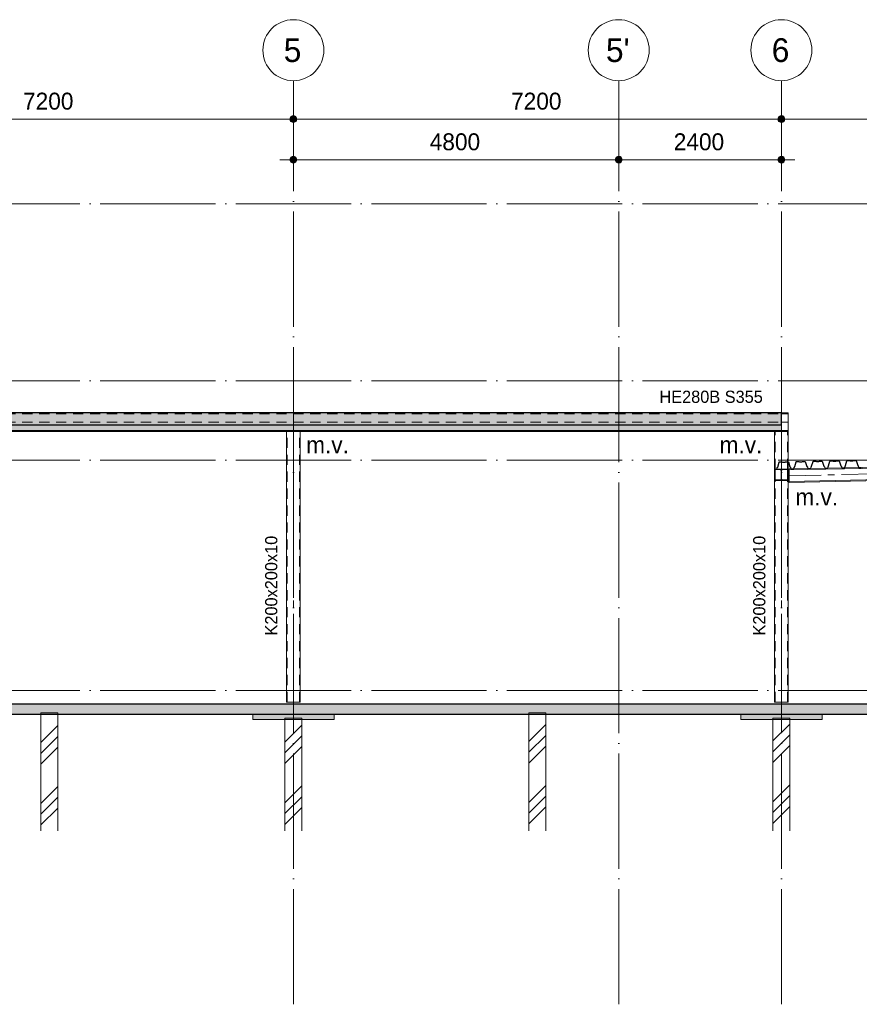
# Model space of a CAD drawing. Header units: millimetres. Extents: x 4517 to 474157, y -4632 to 9900.
# Tile 13 of 114: x 132945 to 145332, y -4632 to 9900. Entities that reach past the tile are written whole.
import ezdxf

# ---------------------------------------------------------------- set-up
doc = ezdxf.new("R2010")
doc.units = ezdxf.units.MM
for name, pattern in [('WSP_hartlijn', [800, 500, -100, 100, -100]), ('WSP_hhidden', [250, 150, -100]), ('WSP_stramienlijn', [2000, 1700, -150, 0, -150])]:
    doc.linetypes.add(name, pattern=pattern)
for name, color, linetype, lineweight in [('00_algemeen - hartlijn', 7, 'WSP_hartlijn', 13), ('00_algemeen - hhidden - 0_13mm', 7, 'WSP_hhidden', 13), ('00_maatvoering', 8, 'Continuous', 13), ('00_maatvoering-100', 8, 'Continuous', 13), ('00_text', 7, 'Continuous', 13), ('07_stramien', 4, 'Continuous', 13), ('07_stramien - levels', 7, 'Continuous', 13), ('16_funderingsconstructies', 2, 'Continuous', 18), ('17_paalfunderingen - prefab', 2, 'Continuous', 18), ('23_vloeren', 2, 'Continuous', 18), ('23_vloeren - hatch', 1, 'Continuous', 18), ('23_vloeren -cut-', 3, 'Continuous', 25), ('28_hoofddraagconstructies - kolommen en liggers', 1, 'Continuous', 13), ('28_hoofddraagconstructies - kolommen en liggers - staal', 1, 'Continuous', 13), ('28_hoofddraagconstructies - kolommen en liggers - staal -cut-', 2, 'Continuous', 13), ('28_hoofddraagconstructies - tags', 7, 'Continuous', 18)]:
    doc.layers.add(name, color=color, linetype=linetype, lineweight=lineweight)
doc.layers.add('16_funderingsconstructies - voeten en balken', color=2, linetype='Continuous')
doc.styles.add('Revittext', font='txt', dxfattribs={"height": 250})
doc.styles.add('Revittext_1', font='txt', dxfattribs={"height": 180})
doc.styles.add('Revittext_2', font='txt', dxfattribs={"height": 350})
doc.dimstyles.new('WSP_25_-_transparant', dxfattribs={"dimscale": 304.8, "dimtxt": 252.223969, "dimasz": 1.312336, "dimexe": 0.656168, "dimexo": 0.0625, "dimgap": 0.213255, "dimtad": 1, "dimdec": 0, "dimzin": 0, "dimdsep": 46, "dimtxsty": 'Revittext', "dimblk1": 'DOTSMALL', "dimblk2": 'DOTSMALL', "dimsah": 1, "dimcen": 0.09, "dimdle": 0.656168, "dimazin": 0, "dimtfac": 1, "dimtdec": 4, "dimtix": 1, "dimtmove": 0, "dimatfit": 3, "dimfxl": 0.656168, "dimfxlon": 1, "dimtvp": 1, "dimtolj": 1, "dimtzin": 0, "dimarcsym": 2})
pattern_1 = [(45, (12053.6, 0), (-449.013, 449.013), []), (45, (12212.33, 0), (0, 898.026), []), (45, (11894.83, 0), (0, 898.026), [])]

# ---------------------------------------------------------------- blocks, each defined once
blk = doc.blocks.new('28_WSP_SC_staal - RHS v18-0 - SHSH 200x200x10 - S275-1336496-as C')
at = {"layer": '00_algemeen - hartlijn'}
blk.add_line((19400, -170), (19400, 3820), dxfattribs=at)
at = {"layer": '00_algemeen - hhidden - 0_13mm'}
for p, q in [((19310, -170), (19310, 3820)), ((19490, -170), (19490, 3820))]:
    blk.add_line(p, q, dxfattribs=at)
blk = doc.blocks.new('28_WSP_SF_staal - HE v21-0 - HE180A-1335507-as C')
at = {"layer": '28_hoofddraagconstructies - kolommen en liggers', "linetype": 'WSP_hhidden'}
blk.add_hatch(color=256, dxfattribs=at).paths.add_polyline_path([(40936, 3097), (41090, 3097), (41090, 3107), (41018, 3107), (41007, 3111), (41003, 3122), (41003, 3244), (41007, 3254), (41018, 3259), (41090, 3259), (41090, 3268), (40910, 3268), (40910, 3259), (40982, 3259), (40993, 3254), (40997, 3244), (40997, 3122), (40993, 3111), (40982, 3107), (40910, 3107), (40910, 3097)])
at = {"layer": '28_hoofddraagconstructies - kolommen en liggers - staal -cut-'}
for p, q in [((41090, 3268), (40910, 3268)), ((40910, 3268), (40910, 3259)), ((40910, 3259), (40982, 3259)), ((40997, 3244), (40997, 3122)), ((41003, 3122), (41003, 3244)), ((41018, 3259), (41090, 3259)), ((41090, 3259), (41090, 3268)), ((40982, 3107), (40910, 3107)), ((40910, 3107), (40910, 3097)), ((40910, 3097), (41090, 3097)), ((41090, 3107), (41018, 3107)), ((41090, 3097), (41090, 3107))]:
    blk.add_line(p, q, dxfattribs=at)
for centre, start, end in [((40982, 3244), 0, 90), ((41018, 3244), 90, 180), ((40982, 3122), 270, 0), ((41018, 3122), 180, 270)]:
    blk.add_arc(centre, 15, start, end, dxfattribs=at)
blk = doc.blocks.new('Floors 2 - Floors 2-1337732-as C')
at = {"layer": '23_vloeren - hatch', "linetype": 'WSP_hhidden', "lineweight": 13}
blk.add_hatch(color=256, dxfattribs=at).paths.add_polyline_path([(25017, 3838), (41000, 3838), (41000, 3920), (9800, 3920), (9800, 3838), (24638, 3838)])
at = {"layer": '23_vloeren'}
for p, q in [((41000, 3838), (9800, 3838)), ((41000, 3920), (41000, 3838))]:
    blk.add_line(p, q, dxfattribs=at)
blk = doc.blocks.new('28_WSP_SC_staal - RHS v18-0 - SHSH 200x200x10 - S275-V24-as C')
at = {"layer": '00_algemeen - hartlijn'}
for p, q in [((41000, 3268), (41000, 3820)), ((41000, -170), (41000, 3097))]:
    blk.add_line(p, q, dxfattribs=at)
at = {"layer": '00_algemeen - hhidden - 0_13mm'}
for p, q in [((40910, 3268), (40910, 3820)), ((41090, 3268), (41090, 3820)), ((40910, 3107), (40910, 3259)), ((41090, 3107), (41090, 3259)), ((40910, -170), (40910, 3097)), ((41090, -170), (41090, 3097))]:
    blk.add_line(p, q, dxfattribs=at)
at = {"layer": '28_hoofddraagconstructies - kolommen en liggers', "linetype": 'WSP_hhidden'}
blk.add_line((41000, 3097), (41000, 3268), dxfattribs=at)
blk = doc.blocks.new('17_WSP_FD_prefab - fundatiepaal v18-0 - 250x250-V29-as C')
at = {"layer": '16_funderingsconstructies', "lineweight": 13}
h = blk.add_hatch(dxfattribs=at)
h.set_pattern_fill('FP_1', color=50, style=0, pattern_type=2)
h.set_pattern_definition(pattern_1)
h.paths.add_polyline_path([(30325, -2073), (30325, -350), (30075, -350), (30075, -2073)])
at = {"layer": '16_funderingsconstructies', "color": 135, "lineweight": 13}
for p, q in [((30325, -330), (30075, -330)), ((30075, -330), (30075, -350)), ((30325, -350), (30325, -330))]:
    blk.add_line(p, q, dxfattribs=at)
at = {"layer": '17_paalfunderingen - prefab', "color": 55}
for p, q in [((30075, -350), (30075, -2073)), ((30325, -2073), (30325, -350))]:
    blk.add_line(p, q, dxfattribs=at)
blk = doc.blocks.new('17_WSP_FD_prefab - fundatiepaal v18-0 - 250x250-V30-as C')
at = {"layer": '16_funderingsconstructies', "lineweight": 13}
h = blk.add_hatch(dxfattribs=at)
h.set_pattern_fill('FP_1', color=50, style=0, pattern_type=2)
h.set_pattern_definition(pattern_1)
h.paths.add_polyline_path([(33925, -2073), (33925, -430), (33675, -430), (33675, -2073)])
at = {"layer": '16_funderingsconstructies', "color": 135, "lineweight": 13}
for p, q in [((33925, -410), (33675, -410)), ((33675, -410), (33675, -430)), ((33925, -430), (33925, -410))]:
    blk.add_line(p, q, dxfattribs=at)
at = {"layer": '17_paalfunderingen - prefab', "color": 55}
for p, q in [((33675, -430), (33675, -2073)), ((33925, -2073), (33925, -430))]:
    blk.add_line(p, q, dxfattribs=at)
blk = doc.blocks.new('17_WSP_FD_prefab - fundatiepaal v18-0 - 250x250-V31-as C')
at = {"layer": '16_funderingsconstructies', "lineweight": 13}
h = blk.add_hatch(dxfattribs=at)
h.set_pattern_fill('FP_1', color=50, style=0, pattern_type=2)
h.set_pattern_definition(pattern_1)
h.paths.add_polyline_path([(37525, -2073), (37525, -350), (37275, -350), (37275, -2073)])
at = {"layer": '16_funderingsconstructies', "color": 135, "lineweight": 13}
for p, q in [((37525, -330), (37275, -330)), ((37275, -330), (37275, -350)), ((37525, -350), (37525, -330))]:
    blk.add_line(p, q, dxfattribs=at)
at = {"layer": '17_paalfunderingen - prefab', "color": 55}
for p, q in [((37275, -350), (37275, -2073)), ((37525, -2073), (37525, -350))]:
    blk.add_line(p, q, dxfattribs=at)
blk = doc.blocks.new('17_WSP_FD_prefab - fundatiepaal v18-0 - 250x250-V32-as C')
at = {"layer": '16_funderingsconstructies', "lineweight": 13}
h = blk.add_hatch(dxfattribs=at)
h.set_pattern_fill('FP_1', color=50, style=0, pattern_type=2)
h.set_pattern_definition(pattern_1)
h.paths.add_polyline_path([(40875, -2073), (41125, -2073), (41125, -430), (40875, -430), (40875, -561)])
at = {"layer": '16_funderingsconstructies', "color": 135, "lineweight": 13}
for p, q in [((41125, -410), (40875, -410)), ((40875, -410), (40875, -430)), ((41125, -430), (41125, -410))]:
    blk.add_line(p, q, dxfattribs=at)
at = {"layer": '17_paalfunderingen - prefab', "color": 55}
for p, q in [((40875, -430), (40875, -2073)), ((41125, -2073), (41125, -430))]:
    blk.add_line(p, q, dxfattribs=at)
blk = doc.blocks.new('28_WSP_SF_staal - HE v21-0 - HE280B S355-1321399-as C')
at = {"layer": '00_algemeen - hartlijn'}
blk.add_line((41000, 3960), (41100, 3960), dxfattribs=at)
at = {"layer": '28_hoofddraagconstructies - kolommen en liggers', "linetype": 'WSP_hhidden'}
blk.add_line((9800, 3960), (41000, 3960), dxfattribs=at)
blk = doc.blocks.new('28_WSP_SF_staal - HE v21-0 - HE200B-1335506-as C')
at = {"layer": '00_algemeen - hartlijn'}
for p, q in [((43984, 3228), (41115, 3170)), ((44570, 3239), (44550, 3239)), ((44600, 3240), (44574, 3239))]:
    blk.add_line(p, q, dxfattribs=at)
at = {"layer": '28_hoofddraagconstructies - kolommen en liggers', "linetype": 'WSP_hhidden'}
for p, q in [((44550, 3239), (44047, 3229)), ((44574, 3239), (44570, 3239))]:
    blk.add_line(p, q, dxfattribs=at)
blk = doc.blocks.new('28_WSP_SF_staal - HE v21-0 - HE180A-1335508-as C')
at = {"layer": '28_hoofddraagconstructies - kolommen en liggers', "linetype": 'WSP_hhidden'}
for centre, start, end in [((40982, 3244), 0.7342, 89.2658), ((41018, 3244), 90.7342, 179.2658), ((40982, 3122), 270.7342, 359.2658), ((41018, 3122), 180.7342, 269.2658)]:
    blk.add_arc(centre, 15, start, end, dxfattribs=at)
blk = doc.blocks.new('Grid - Stramienbol 9_0mm-3500-as C')
at = {"layer": '07_stramien'}
blk.add_circle((5000, 9450), 450, dxfattribs=at)
blk = doc.blocks.new('DIMBLOCK32-as C')
at = {"layer": '00_maatvoering-100'}
h = blk.add_hatch(color=256, dxfattribs=at)
edge = h.paths.add_edge_path()
edge.add_arc((129782, 8434), 50, 0, 360)
h = blk.add_hatch(color=256, dxfattribs=at)
edge = h.paths.add_edge_path()
edge.add_arc((136982, 8434), 50, 0, 360)
for p, q in [((129782, 8634), (129782, 8234)), ((129782, 8434), (129782, 8634)), ((136982, 8634), (136982, 8234)), ((136982, 8434), (136982, 8634)), ((129782, 8434), (136982, 8434))]:
    blk.add_line(p, q, dxfattribs=at)
for centre in [(129782, 8434), (136982, 8434)]:
    blk.add_circle(centre, 50, dxfattribs=at)
at = {"layer": '00_maatvoering-100', "color": 0, "insert": (132994, 8823), "char_height": 250, "width": 931.29, "attachment_point": 1, "line_spacing_factor": 0.931288, "style": 'Revittext'}
blk.add_mtext('7200', dxfattribs=at)
blk = doc.blocks.new('_DotSmall')
at = {"color": 0, "linetype": 'ByBlock', "const_width": 0.5}
blk.add_lwpolyline([(-0.0625, 0, 1), (0.0625, 0, 1)], format="xyb", close=True, dxfattribs=at)
blk = doc.blocks.new('DIMBLOCK33-as C')
at = {"layer": '00_maatvoering-100'}
h = blk.add_hatch(color=256, dxfattribs=at)
edge = h.paths.add_edge_path()
edge.add_arc((136982, 8434), 50, 0, 360)
h = blk.add_hatch(color=256, dxfattribs=at)
edge = h.paths.add_edge_path()
edge.add_arc((144182, 8434), 50, 0, 360)
for p, q in [((136982, 8634), (136982, 8234)), ((136982, 8434), (136982, 8634)), ((144182, 8634), (144182, 8234)), ((144182, 8434), (144182, 8634)), ((136982, 8434), (144182, 8434))]:
    blk.add_line(p, q, dxfattribs=at)
for centre in [(136982, 8434), (144182, 8434)]:
    blk.add_circle(centre, 50, dxfattribs=at)
at = {"layer": '00_maatvoering-100', "color": 0, "insert": (140194, 8823), "char_height": 250, "width": 931.29, "attachment_point": 1, "line_spacing_factor": 0.931288, "style": 'Revittext'}
blk.add_mtext('7200', dxfattribs=at)
blk = doc.blocks.new('DIMBLOCK34-as C')
at = {"layer": '00_maatvoering-100'}
h = blk.add_hatch(color=256, dxfattribs=at)
edge = h.paths.add_edge_path()
edge.add_arc((144182, 8434), 50, 0, 360)
h = blk.add_hatch(color=256, dxfattribs=at)
edge = h.paths.add_edge_path()
edge.add_arc((151382, 8434), 50, 0, 360)
for p, q in [((144182, 8634), (144182, 8234)), ((144182, 8434), (144182, 8634)), ((151382, 8634), (151382, 8234)), ((151382, 8434), (151382, 8634)), ((144182, 8434), (151382, 8434))]:
    blk.add_line(p, q, dxfattribs=at)
for centre in [(144182, 8434), (151382, 8434)]:
    blk.add_circle(centre, 50, dxfattribs=at)
at = {"layer": '00_maatvoering-100', "color": 0, "insert": (147394, 8823), "char_height": 250, "width": 931.29, "attachment_point": 1, "line_spacing_factor": 0.931288, "style": 'Revittext'}
blk.add_mtext('7200', dxfattribs=at)
blk = doc.blocks.new('DIMBLOCK36-as C')
at = {"layer": '00_maatvoering-100'}
h = blk.add_hatch(color=256, dxfattribs=at)
edge = h.paths.add_edge_path()
edge.add_arc((136982, 7834), 50, 0, 360)
h = blk.add_hatch(color=256, dxfattribs=at)
edge = h.paths.add_edge_path()
edge.add_arc((141782, 7834), 50, 0, 360)
for p, q in [((136982, 8034), (136982, 7634)), ((136982, 7834), (136982, 8034)), ((141782, 8034), (141782, 7634)), ((141782, 7834), (141782, 8034)), ((136782, 7834), (141782, 7834))]:
    blk.add_line(p, q, dxfattribs=at)
for centre in [(136982, 7834), (141782, 7834)]:
    blk.add_circle(centre, 50, dxfattribs=at)
at = {"layer": '00_maatvoering-100', "color": 0, "insert": (138994, 8223), "char_height": 250, "width": 931.29, "attachment_point": 1, "line_spacing_factor": 0.931288, "style": 'Revittext'}
blk.add_mtext('4800', dxfattribs=at)
blk = doc.blocks.new('DIMBLOCK37-as C')
at = {"layer": '00_maatvoering-100'}
h = blk.add_hatch(color=256, dxfattribs=at)
edge = h.paths.add_edge_path()
edge.add_arc((141782, 7834), 50, 0, 360)
h = blk.add_hatch(color=256, dxfattribs=at)
edge = h.paths.add_edge_path()
edge.add_arc((144182, 7834), 50, 0, 360)
for p, q in [((141782, 8034), (141782, 7634)), ((141782, 7834), (141782, 8034)), ((144182, 8034), (144182, 7634)), ((144182, 7834), (144182, 8034)), ((141782, 7834), (144382, 7834))]:
    blk.add_line(p, q, dxfattribs=at)
for centre in [(141782, 7834), (144182, 7834)]:
    blk.add_circle(centre, 50, dxfattribs=at)
at = {"layer": '00_maatvoering-100', "color": 0, "insert": (142594, 8223), "char_height": 250, "width": 931.29, "attachment_point": 1, "line_spacing_factor": 0.931288, "style": 'Revittext'}
blk.add_mtext('2400', dxfattribs=at)

msp = doc.modelspace()

# ---------------------------------------------------------------- hatches: boundary and pattern name
at = {"layer": '16_funderingsconstructies - voeten en balken'}
for points in [[(136917.1, -430), (137582.3, -430), (137582.3, -350), (136382.3, -350), (136382.3, -430)], [(144497.7, -430), (144782.3, -430), (144782.3, -350), (143582.3, -350), (143582.3, -430), (143739.7, -430)]]:
    msp.add_hatch(color=90, dxfattribs=at).paths.add_polyline_path(points)
at = {"layer": '23_vloeren - hatch'}
for color, points in [(256, [(128294.2, 3920), (144182.3, 3920), (144182.3, 4100), (112982.3, 4100), (112982.3, 3920), (128199.5, 3920)]), (10, [(153782.3, -350), (153882.3, -350), (153882.3, -200), (112882.3, -200), (112882.3, -350), (152836.3, -350)])]:
    msp.add_hatch(color=color, dxfattribs=at).paths.add_polyline_path(points)

# ---------------------------------------------------------------- linework, layer by layer
at = {"layer": '07_stramien', "linetype": 'WSP_stramienlijn'}
for p, q in [((136982.3, -4631.6), (136982.3, 9000)), ((141782.3, -4631.6), (141782.3, 9000)), ((144182.3, -4631.6), (144182.3, 9000))]:
    msp.add_line(p, q, dxfattribs=at)
at = {"layer": '07_stramien - levels', "linetype": 'WSP_stramienlijn'}
for p, q in [((106132.2, 7180), (158398.7, 7180)), ((106132.2, 4570), (158398.7, 4570)), ((106132.2, 3400), (158398.7, 3400)), ((106132.2, 0), (158398.7, 0))]:
    msp.add_line(p, q, dxfattribs=at)
at = {"layer": '16_funderingsconstructies - voeten en balken', "color": 55, "lineweight": 18}
for p, q in [((136382.3, -430), (136382.3, -350)), ((137582.3, -430), (136382.3, -430)), ((137582.3, -350), (137582.3, -430)), ((143582.3, -430), (143582.3, -350)), ((144782.3, -430), (143582.3, -430)), ((144782.3, -350), (144782.3, -430))]:
    msp.add_line(p, q, dxfattribs=at)
at = {"layer": '23_vloeren -cut-'}
for p, q in [((144182.3, 4100), (112982.3, 4100)), ((144182.3, 3920), (144182.3, 4100)), ((112982.3, 3920), (144182.3, 3920)), ((144128.8, 3298.3), (144149.2, 3369.9)), ((144149.2, 3369.9), (144150.9, 3372.5)), ((144150.9, 3372.5), (144153.9, 3373.6)), ((144153.9, 3373.6), (144187.7, 3374.2)), ((144187.7, 3374.2), (144189.2, 3374.1)), ((144189.2, 3374.1), (144190.5, 3373.5)), ((144190.5, 3373.5), (144198.6, 3368.3)), ((144198.6, 3368.3), (144199.9, 3367.7)), ((144199.9, 3367.7), (144201.4, 3367.5)), ((144201.4, 3367.5), (144233.4, 3368.2)), ((144233.4, 3368.2), (144234.9, 3368.4)), ((144234.9, 3368.4), (144236.2, 3369.1)), ((144236.2, 3369.1), (144244, 3374.5)), ((144244, 3374.5), (144245.4, 3375.2)), ((144245.4, 3375.2), (144246.8, 3375.4)), ((144246.8, 3375.4), (144280.6, 3376.1)), ((144280.6, 3376.1), (144283.6, 3375.2)), ((144283.6, 3375.2), (144285.5, 3372.7)), ((144285.5, 3372.7), (144308.7, 3301.9)), ((144378.8, 3303.3), (144399.1, 3374.9)), ((144399.1, 3374.9), (144400.9, 3377.5)), ((144400.9, 3377.5), (144403.9, 3378.6)), ((144403.9, 3378.6), (144437.7, 3379.2)), ((144437.7, 3379.2), (144439.1, 3379.1)), ((144439.1, 3379.1), (144440.5, 3378.5)), ((144440.5, 3378.5), (144448.5, 3373.3)), ((144448.5, 3373.3), (144449.9, 3372.7)), ((144449.9, 3372.7), (144451.3, 3372.5)), ((144451.3, 3372.5), (144483.4, 3373.2)), ((144483.4, 3373.2), (144484.8, 3373.4)), ((144484.8, 3373.4), (144486.1, 3374.1)), ((144486.1, 3374.1), (144494, 3379.5)), ((144494, 3379.5), (144495.3, 3380.2)), ((144495.3, 3380.2), (144496.8, 3380.4)), ((144496.8, 3380.4), (144530.6, 3381.1)), ((144530.6, 3381.1), (144533.6, 3380.2)), ((144533.6, 3380.2), (144535.4, 3377.7)), ((144535.4, 3377.7), (144558.7, 3306.9)), ((144628.7, 3308.3), (144649.1, 3379.9)), ((144649.1, 3379.9), (144650.8, 3382.5)), ((144650.8, 3382.5), (144653.8, 3383.6)), ((144653.8, 3383.6), (144687.6, 3384.2)), ((144687.6, 3384.2), (144689.1, 3384.1)), ((144689.1, 3384.1), (144690.4, 3383.5)), ((144690.4, 3383.5), (144698.5, 3378.3)), ((144698.5, 3378.3), (144699.8, 3377.7)), ((144699.8, 3377.7), (144701.3, 3377.5)), ((144701.3, 3377.5), (144733.3, 3378.2)), ((144733.3, 3378.2), (144734.8, 3378.4)), ((144734.8, 3378.4), (144736.1, 3379.1)), ((144736.1, 3379.1), (144743.9, 3384.5)), ((144743.9, 3384.5), (144745.3, 3385.2)), ((144745.3, 3385.2), (144746.7, 3385.4)), ((144746.7, 3385.4), (144780.5, 3386.1)), ((144780.5, 3386.1), (144783.5, 3385.2)), ((144783.5, 3385.2), (144785.4, 3382.7)), ((144785.4, 3382.7), (144808.6, 3311.9)), ((144878.7, 3313.3), (144899, 3384.9)), ((144899, 3384.9), (144900.8, 3387.5)), ((144900.8, 3387.5), (144903.8, 3388.6)), ((144903.8, 3388.6), (144937.6, 3389.2)), ((144937.6, 3389.2), (144939, 3389.1)), ((144939, 3389.1), (144940.4, 3388.5)), ((144940.4, 3388.5), (144948.4, 3383.3)), ((144948.4, 3383.3), (144949.8, 3382.7)), ((144949.8, 3382.7), (144951.2, 3382.5)), ((144951.2, 3382.5), (144983.3, 3383.2)), ((144983.3, 3383.2), (144984.7, 3383.4)), ((144984.7, 3383.4), (144986, 3384.1)), ((144986, 3384.1), (144993.9, 3389.5)), ((144993.9, 3389.5), (144995.2, 3390.2)), ((144995.2, 3390.2), (144996.7, 3390.4)), ((144996.7, 3390.4), (145030.5, 3391.1)), ((145030.5, 3391.1), (145033.5, 3390.2)), ((145033.5, 3390.2), (145035.3, 3387.7)), ((145035.3, 3387.7), (145058.6, 3316.9)), ((145128.6, 3318.3), (145149, 3389.9)), ((145149, 3389.9), (145150.7, 3392.5)), ((145150.7, 3392.5), (145153.7, 3393.6)), ((145153.7, 3393.6), (145187.5, 3394.2)), ((145187.5, 3394.2), (145189, 3394.1)), ((145189, 3394.1), (145190.3, 3393.5)), ((145190.3, 3393.5), (145198.4, 3388.3)), ((145198.4, 3388.3), (145199.7, 3387.7)), ((145199.7, 3387.7), (145201.2, 3387.5)), ((145201.2, 3387.5), (145233.2, 3388.2)), ((145233.2, 3388.2), (145234.7, 3388.4)), ((145234.7, 3388.4), (145236, 3389.1)), ((145236, 3389.1), (145243.8, 3394.5)), ((145243.8, 3394.5), (145245.2, 3395.2)), ((145245.2, 3395.2), (145246.6, 3395.4)), ((145246.6, 3395.4), (145280.4, 3396.1)), ((145280.4, 3396.1), (145283.4, 3395.2)), ((145283.4, 3395.2), (145285.3, 3392.7)), ((145285.3, 3392.7), (145308.5, 3321.9)), ((144092.3, 3264.3), (144110.8, 3264.7)), ((144110.8, 3264.7), (144113.8, 3265.7)), ((144113.8, 3265.7), (144115.5, 3268.3)), ((144115.5, 3268.3), (144121.1, 3287.8)), ((144121.1, 3287.8), (144121.5, 3288.8)), ((144121.5, 3288.8), (144122.1, 3289.7)), ((144122.1, 3289.7), (144127.8, 3296.4)), ((144127.8, 3296.4), (144128.4, 3297.3)), ((144128.4, 3297.3), (144128.8, 3298.3)), ((144308.7, 3301.9), (144309.1, 3300.9)), ((144309.1, 3300.9), (144309.8, 3300)), ((144309.8, 3300), (144315.8, 3293.6)), ((144315.8, 3293.6), (144316.4, 3292.7)), ((144316.4, 3292.7), (144316.9, 3291.7)), ((144316.9, 3291.7), (144323.2, 3272.5)), ((144323.2, 3272.5), (144325.1, 3270)), ((144325.1, 3270), (144328.1, 3269)), ((144328.1, 3269), (144360.8, 3269.7)), ((144360.8, 3269.7), (144363.7, 3270.7)), ((144363.7, 3270.7), (144365.5, 3273.3)), ((144365.5, 3273.3), (144371, 3292.8)), ((144371, 3292.8), (144371.4, 3293.8)), ((144371.4, 3293.8), (144372, 3294.7)), ((144372, 3294.7), (144377.8, 3301.4)), ((144377.8, 3301.4), (144378.4, 3302.3)), ((144378.4, 3302.3), (144378.8, 3303.3)), ((144558.7, 3306.9), (144559.1, 3305.9)), ((144559.1, 3305.9), (144559.7, 3305)), ((144559.7, 3305), (144565.7, 3298.6)), ((144565.7, 3298.6), (144566.4, 3297.7)), ((144566.4, 3297.7), (144566.8, 3296.7)), ((144566.8, 3296.7), (144573.2, 3277.5)), ((144573.2, 3277.5), (144575, 3275)), ((144575, 3275), (144578, 3274)), ((144578, 3274), (144610.7, 3274.7)), ((144610.7, 3274.7), (144613.7, 3275.7)), ((144613.7, 3275.7), (144615.4, 3278.3)), ((144615.4, 3278.3), (144621, 3297.8)), ((144621, 3297.8), (144621.4, 3298.8)), ((144621.4, 3298.8), (144622, 3299.7)), ((144622, 3299.7), (144627.7, 3306.4)), ((144627.7, 3306.4), (144628.3, 3307.3)), ((144628.3, 3307.3), (144628.7, 3308.3)), ((144808.6, 3311.9), (144809, 3310.9)), ((144809, 3310.9), (144809.7, 3310)), ((144809.7, 3310), (144815.7, 3303.6)), ((144815.7, 3303.6), (144816.3, 3302.7)), ((144816.3, 3302.7), (144816.8, 3301.7)), ((144816.8, 3301.7), (144823.1, 3282.5)), ((144823.1, 3282.5), (144825, 3279.9)), ((144825, 3279.9), (144828, 3279)), ((144828, 3279), (144860.7, 3279.7)), ((144860.7, 3279.7), (144863.6, 3280.7)), ((144863.6, 3280.7), (144865.4, 3283.3)), ((144865.4, 3283.3), (144870.9, 3302.8)), ((144870.9, 3302.8), (144871.3, 3303.8)), ((144871.3, 3303.8), (144871.9, 3304.7)), ((144871.9, 3304.7), (144877.7, 3311.4)), ((144877.7, 3311.4), (144878.3, 3312.3)), ((144878.3, 3312.3), (144878.7, 3313.3)), ((145058.6, 3316.9), (145059, 3315.9)), ((145059, 3315.9), (145059.6, 3315)), ((145059.6, 3315), (145065.6, 3308.6)), ((145065.6, 3308.6), (145066.3, 3307.7)), ((145066.3, 3307.7), (145066.7, 3306.7)), ((145066.7, 3306.7), (145073.1, 3287.5)), ((145073.1, 3287.5), (145074.9, 3284.9)), ((145074.9, 3284.9), (145077.9, 3284)), ((145077.9, 3284), (145110.6, 3284.7)), ((145110.6, 3284.7), (145113.6, 3285.7)), ((145113.6, 3285.7), (145115.3, 3288.3)), ((145115.3, 3288.3), (145120.9, 3307.8)), ((145120.9, 3307.8), (145121.3, 3308.8)), ((145121.3, 3308.8), (145121.9, 3309.7)), ((145121.9, 3309.7), (145127.6, 3316.4)), ((145127.6, 3316.4), (145128.2, 3317.3)), ((145128.2, 3317.3), (145128.6, 3318.3)), ((145308.5, 3321.9), (145308.9, 3320.9)), ((145308.9, 3320.9), (145309.6, 3320)), ((145309.6, 3320), (145315.6, 3313.6)), ((145315.6, 3313.6), (145316.2, 3312.7)), ((145316.2, 3312.7), (145316.7, 3311.7)), ((145316.7, 3311.7), (145323, 3292.5)), ((145323, 3292.5), (145324.9, 3289.9)), ((145324.9, 3289.9), (145327.9, 3289)), ((145327.9, 3289), (145360.6, 3289.7))]:
    msp.add_line(p, q, dxfattribs=at)
at = {"layer": '23_vloeren -cut-', "color": 8}
for p, q in [((153882.3, -200), (112882.3, -200)), ((112982.3, -350), (153782.3, -350))]:
    msp.add_line(p, q, dxfattribs=at)
at = {"layer": '28_hoofddraagconstructies - kolommen en liggers', "linetype": 'WSP_hhidden'}
msp.add_line((112982.3, 4082), (144182.3, 4082), dxfattribs=at)
at = {"layer": '28_hoofddraagconstructies - kolommen en liggers - staal'}
for p, q in [((144282.3, 4100), (144182.3, 4100)), ((144182.3, 4082), (144282.3, 4082)), ((144282.3, 4100), (144282.3, 4082)), ((144282.3, 4082), (144282.3, 4058)), ((144282.3, 4058), (144282.3, 3862)), ((112877.3, 3838), (144282.3, 3838)), ((112877.3, 3820), (144282.3, 3820)), ((136882.3, 3820), (136882.3, -170)), ((137082.3, -170), (137082.3, 3820)), ((144082.3, 3820), (144082.3, -170)), ((144282.3, 3862), (144282.3, 3838)), ((144282.3, 3838), (144282.3, 3820)), ((144282.3, -170), (144282.3, 3820)), ((147782.3, 3339.9), (144295, 3270.3)), ((144295.3, 3255.3), (144295, 3270.3)), ((144295.3, 3255.3), (147782.3, 3324.9)), ((144295.7, 3237.3), (144295.3, 3255.3)), ((144298.3, 3103.3), (144295.7, 3237.3)), ((144298.7, 3085.3), (144298.3, 3103.3)), ((144298.7, 3085.3), (147782.3, 3154.9)), ((144299, 3070.4), (144298.7, 3085.3)), ((144299, 3070.4), (147782.3, 3139.9)), ((136882.3, -170), (136897.3, -170)), ((137067.3, -170), (136897.3, -170)), ((137082.3, -170), (137067.3, -170)), ((144097.3, -170), (144082.3, -170)), ((144267.3, -170), (144097.3, -170)), ((144282.3, -170), (144267.3, -170))]:
    msp.add_line(p, q, dxfattribs=at)

# ---------------------------------------------------------------- block references
at = {"layer": '00_algemeen - hartlijn'}
msp.add_blockref('28_WSP_SF_staal - HE v21-0 - HE180A-1335507-as C', (103182.3, 0), dxfattribs=at)
at = {"layer": '00_algemeen - hhidden - 0_13mm'}
msp.add_blockref('28_WSP_SC_staal - RHS v18-0 - SHSH 200x200x10 - S275-1336496-as C', (117582.3, 0), dxfattribs=at)
at = {"layer": '07_stramien'}
for p in [(131982.3, 0), (136782.3, 0), (139182.3, 0)]:
    msp.add_blockref('Grid - Stramienbol 9_0mm-3500-as C', p, dxfattribs=at)
at = {"layer": '16_funderingsconstructies', "color": 135, "lineweight": 13}
for name in ['17_WSP_FD_prefab - fundatiepaal v18-0 - 250x250-V29-as C', '17_WSP_FD_prefab - fundatiepaal v18-0 - 250x250-V30-as C', '17_WSP_FD_prefab - fundatiepaal v18-0 - 250x250-V31-as C', '17_WSP_FD_prefab - fundatiepaal v18-0 - 250x250-V32-as C']:
    msp.add_blockref(name, (103182.3, 0), dxfattribs=at)
at = {"layer": '23_vloeren'}
msp.add_blockref('Floors 2 - Floors 2-1337732-as C', (103182.3, 0), dxfattribs=at)
at = {"layer": '28_hoofddraagconstructies - kolommen en liggers', "linetype": 'WSP_hhidden'}
for name in ['28_WSP_SF_staal - HE v21-0 - HE280B S355-1321399-as C', '28_WSP_SC_staal - RHS v18-0 - SHSH 200x200x10 - S275-V24-as C', '28_WSP_SF_staal - HE v21-0 - HE180A-1335508-as C', '28_WSP_SF_staal - HE v21-0 - HE200B-1335506-as C']:
    msp.add_blockref(name, (103182.3, 0), dxfattribs=at)

# ---------------------------------------------------------------- texts
at = {"layer": '00_text', "lineweight": 18, "char_height": 250, "width": 817.721, "attachment_point": 1, "style": 'Revittext'}
for insert in [(137170.4, 3750.1), (143270.4, 3750.1), (144388.4, 2980.5)]:
    msp.add_mtext('m.v.', dxfattribs=dict(at, insert=insert))
at = {"layer": '07_stramien', "char_height": 350, "attachment_point": 1, "style": 'Revittext_2'}
for s, insert, width in [('5', (136839.7, 9625.6), 336.709), ("5'", (141593.7, 9625.6), 448.945), ('6', (144039.7, 9625.6), 336.709)]:
    msp.add_mtext(s, dxfattribs=dict(at, insert=insert, width=width))
at = {"layer": '28_hoofddraagconstructies - tags', "lineweight": 13, "insert": (142382.7, 4424.9), "char_height": 180, "width": 1908.016, "attachment_point": 1, "style": 'Revittext_1'}
msp.add_mtext('HE280B S355', dxfattribs=at)
at = {"layer": '28_hoofddraagconstructies - tags', "lineweight": 13, "char_height": 180, "width": 1819.831, "attachment_point": 1, "rotation": 90, "style": 'Revittext_1', "bg_fill": 3, "box_fill_scale": 1.25, "bg_fill_color": 256, "bg_fill_true_color": 13158600, "bg_fill_transparency": 0}
for insert in [(136565.6, 811.2), (143765.6, 811.2)]:
    msp.add_mtext('K200x200x10', dxfattribs=dict(at, insert=insert))

# ---------------------------------------------------------------- dimensions: what is measured, and where the dimension line sits
at = {"layer": '00_maatvoering'}
for base, p1, p2, override, picture, middle in [((136982.3, 8434.4), (129782.3, 8634.4), (136982.3, 8634.4), {"dimpost": '<>', "dimfxl": 7200}, 'DIMBLOCK32-as C', (133382.3, 8627.1)), ((144182.3, 8434.4), (136982.3, 8634.4), (144182.3, 8634.4), {"dimpost": '<>', "dimfxl": 7200}, 'DIMBLOCK33-as C', (140582.3, 8627.1)), ((151382.3, 8434.4), (144182.3, 8634.4), (151382.3, 8634.4), {"dimpost": '<>', "dimfxl": 7200}, 'DIMBLOCK34-as C', (147782.3, 8627.1)), ((141782.3, 7834.4), (136982.3, 8034.4), (141782.3, 8034.4), {"dimpost": '<>', "dimfxl": 4800}, 'DIMBLOCK36-as C', (139382.3, 8027.1)), ((144182.3, 7834.4), (141782.3, 8034.4), (144182.3, 8034.4), {"dimpost": '<>', "dimfxl": 2400}, 'DIMBLOCK37-as C', (142982.3, 8027.1))]:
    dim = msp.add_linear_dim(base=base, p1=p1, p2=p2, dimstyle='WSP_25_-_transparant', override=override, dxfattribs=at)
    dim.commit()
    dim.dimension.update_dxf_attribs({"geometry": picture, "text_midpoint": middle})

doc.saveas('drawing.dxf')
